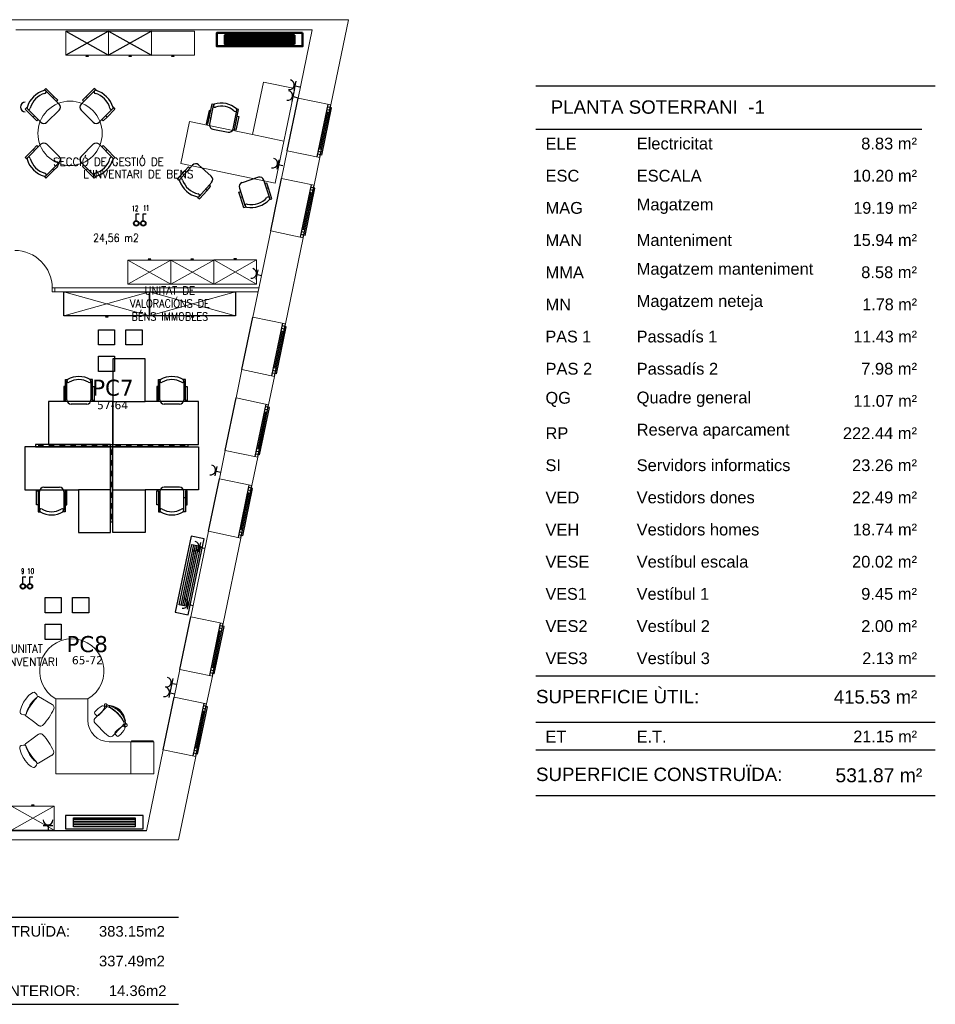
# Model space of a CAD drawing. Header units: metres. Extents: x -1 to 438, y -6 to 39.
# Tile 6 of 6: x 421 to 438, y 10 to 28. Entities that reach past the tile are written whole.
import ezdxf

# ---------------------------------------------------------------- set-up
doc = ezdxf.new("R2010")
doc.units = ezdxf.units.M
doc.linetypes.add('CONTINUA', pattern=[0])
for name, color, linetype, lineweight in [('INS P4  CLIMATITZACIÓ', 7, 'CONTINUA', 25), ('INS P4  ELECTRICITAT ACTUAL', 7, 'CONTINUA', 25), ('INS P4  TELECOMUNICACIONS ACTUAL', 7, 'CONTINUA', 25), ('P4 MOBLES ACTUAL', 7, 'CONTINUA', 25), ('P4 MURS ACTUAL', 7, 'CONTINUA', 25), ('P4TEXT ACTUAL', 7, 'CONTINUA', 25), ('PS-1 RESUM LOCALS', 7, 'CONTINUA', 25)]:
    doc.layers.add(name, color=color, linetype=linetype, lineweight=lineweight)
doc.styles.add('ARIAL', font='arial.ttf')
doc.styles.add('COMPLEX', font='complex_.ttf')
doc.styles.add('SIMPLEX', font='simplex_.ttf')
doc.styles.add('VERDANA', font='verdana.ttf')

# ---------------------------------------------------------------- blocks, each defined once
blk = doc.blocks.new('OBJETO_COMPLEJO_6')
at = {"layer": 'P4 MOBLES ACTUAL', "lineweight": 13, "transparency": 33554687}
for points in [[(421.452, 15.285), (421.426, 15.283), (421.383, 15.295), (421.368, 15.305), (421.359, 15.326), (421.357, 15.355), (421.383, 15.434), (421.422, 15.518), (421.438, 15.543), (421.457, 15.569), (421.524, 15.648), (421.569, 15.683), (421.594, 15.696), (421.621, 15.702), (421.644, 15.689), (421.668, 15.661), (421.68, 15.635), (421.682, 15.624), (421.679, 15.613), (421.656, 15.592)], [(421.471, 15.301), (421.467, 15.289), (421.463, 15.285), (421.452, 15.285)]]:
    blk.add_lwpolyline(points, dxfattribs=at)
blk.add_arc((422.029, 15.151), 0.578, 130.2893, 164.9549, dxfattribs=at)
blk = doc.blocks.new('OBJETO_COMPLEJO_7')
at = {"layer": 'P4 MOBLES ACTUAL', "lineweight": 13, "transparency": 33554687}
blk.add_line((421.959, 15.475), (421.705, 15.622), dxfattribs=at)
for points in [[(421.681, 15.629), (421.682, 15.624), (421.679, 15.613), (421.668, 15.603)], [(421.471, 15.301), (421.467, 15.289), (421.463, 15.285), (421.452, 15.285), (421.45, 15.285)], [(421.451, 15.282), (421.452, 15.282), (421.459, 15.271), (421.466, 15.262)], [(421.468, 15.261), (421.634, 15.137), (421.711, 15.08)], [(421.715, 15.078), (421.727, 15.075), (421.731, 15.073)]]:
    blk.add_lwpolyline(points, dxfattribs=at)
for centre, radius, start, end in [((421.682, 15.59), 0.0388, 54.1241, 91.9147), ((422.382, 14.918), 0.986, 146.6444, 156.4511), ((422.383, 14.919), 0.986, 136.9164, 146.7231), ((421.651, 15.605), 0.0172, 310.7719, 352.678), ((421.93, 15.419), 0.0631, 334.4308, 62.4904), ((421.488, 15.294), 0.0388, 193.4785, 198.2535), ((421.488, 15.294), 0.0388, 236.6814, 239.2434), ((422.029, 15.151), 0.578, 164.6989, 164.9549), ((421.461, 15.317), 0.0172, 307.5848, 342.5956), ((421.03, 15.82), 1.048, 326.0945, 335.91), ((421.743, 15.135), 0.0631, 240.0517, 243.9918), ((421.743, 15.135), 0.0631, 259.0293, 318.9367), ((421.018, 15.802), 1.048, 317.4575, 327.273)]:
    blk.add_arc(centre, radius, start, end, dxfattribs=at)
blk = doc.blocks.new('OBJETO_COMPLEJO_8')
at = {"layer": 'P4 MOBLES ACTUAL', "lineweight": 13, "transparency": 33554687}
blk.add_line((421.668, 15.603), (421.656, 15.592), dxfattribs=at)
for centre, radius, start, end in [((422.029, 15.151), 0.578, 130.2893, 164.6989), ((422.382, 14.918), 0.986, 146.6444, 156.4511), ((422.383, 14.919), 0.986, 136.9164, 146.7231), ((421.651, 15.605), 0.0172, 310.7719, 352.678), ((421.461, 15.317), 0.0172, 307.5848, 342.5956)]:
    blk.add_arc(centre, radius, start, end, dxfattribs=at)
blk = doc.blocks.new('OBJETO_COMPLEJO_9')
at = {"layer": 'P4 MOBLES ACTUAL', "lineweight": 13, "transparency": 33554687}
for points in [[(421.452, 15.285), (421.426, 15.283), (421.383, 15.295), (421.368, 15.305), (421.359, 15.326), (421.357, 15.355), (421.383, 15.434), (421.422, 15.518), (421.438, 15.543), (421.457, 15.569), (421.524, 15.648), (421.569, 15.683), (421.594, 15.696), (421.621, 15.702), (421.644, 15.689), (421.668, 15.661), (421.68, 15.635), (421.682, 15.624), (421.679, 15.613), (421.656, 15.592)], [(421.471, 15.301), (421.467, 15.289), (421.463, 15.285), (421.452, 15.285)]]:
    blk.add_lwpolyline(points, dxfattribs=at)
blk.add_arc((422.029, 15.151), 0.578, 130.2893, 164.9549, dxfattribs=at)
blk = doc.blocks.new('OBJETO_COMPLEJO_10')
at = {"layer": 'P4 MOBLES ACTUAL', "lineweight": 13, "transparency": 33554687}
blk.add_line((421.959, 15.475), (421.705, 15.622), dxfattribs=at)
for points in [[(421.681, 15.629), (421.682, 15.624), (421.679, 15.613), (421.668, 15.603)], [(421.471, 15.301), (421.467, 15.289), (421.463, 15.285), (421.452, 15.285), (421.45, 15.285)], [(421.451, 15.282), (421.452, 15.282), (421.459, 15.271), (421.466, 15.262)], [(421.468, 15.261), (421.634, 15.137), (421.711, 15.08)], [(421.715, 15.078), (421.727, 15.075), (421.731, 15.073)]]:
    blk.add_lwpolyline(points, dxfattribs=at)
for centre, radius, start, end in [((421.682, 15.59), 0.0388, 54.1241, 91.9147), ((422.382, 14.918), 0.986, 146.6444, 156.4511), ((422.383, 14.919), 0.986, 136.9164, 146.7231), ((421.651, 15.605), 0.0172, 310.7719, 352.678), ((421.93, 15.419), 0.0631, 334.4308, 62.4904), ((421.488, 15.294), 0.0388, 193.4785, 198.2535), ((421.488, 15.294), 0.0388, 236.6814, 239.2434), ((422.029, 15.151), 0.578, 164.6989, 164.9549), ((421.461, 15.317), 0.0172, 307.5848, 342.5956), ((421.03, 15.82), 1.048, 326.0945, 335.91), ((421.743, 15.135), 0.0631, 240.0517, 243.9918), ((421.743, 15.135), 0.0631, 259.0293, 318.9367), ((421.018, 15.802), 1.048, 317.4575, 327.273)]:
    blk.add_arc(centre, radius, start, end, dxfattribs=at)
blk = doc.blocks.new('OBJETO_COMPLEJO_11')
at = {"layer": 'P4 MOBLES ACTUAL', "lineweight": 13, "transparency": 33554687}
blk.add_line((421.668, 15.603), (421.656, 15.592), dxfattribs=at)
for centre, radius, start, end in [((422.029, 15.151), 0.578, 130.2893, 164.6989), ((422.382, 14.918), 0.986, 146.6444, 156.4511), ((422.383, 14.919), 0.986, 136.9164, 146.7231), ((421.651, 15.605), 0.0172, 310.7719, 352.678), ((421.461, 15.317), 0.0172, 307.5848, 342.5956)]:
    blk.add_arc(centre, radius, start, end, dxfattribs=at)

msp = doc.modelspace()

# ---------------------------------------------------------------- linework, layer by layer
at = {"layer": 'INS P4  CLIMATITZACIÓ', "color": 4, "linetype": 'CONTINUA', "lineweight": 50, "transparency": 33554687}
for p, q in [((426.478, 27.926), (425.178, 27.926)), ((426.478, 27.893), (425.178, 27.893)), ((426.478, 27.86), (425.178, 27.86)), ((426.478, 27.828), (425.178, 27.828))]:
    msp.add_line(p, q, dxfattribs=at)
at = {"layer": 'INS P4  CLIMATITZACIÓ', "color": 180, "transparency": 33554687}
for p, q in [((424.593, 18.453), (424.357, 17.328)), ((424.625, 18.447), (424.389, 17.321)), ((424.658, 18.44), (424.422, 17.314)), ((424.69, 18.433), (424.454, 17.308)), ((423.503, 13.327), (422.353, 13.327)), ((423.503, 13.294), (422.353, 13.294)), ((423.503, 13.261), (422.353, 13.261)), ((423.503, 13.229), (422.353, 13.229))]:
    msp.add_line(p, q, dxfattribs=at)
at = {"layer": 'INS P4  CLIMATITZACIÓ', "color": 4, "linetype": 'CONTINUA', "lineweight": 50, "transparency": 33554687}
for points in [[(426.628, 28.002), (425.028, 28.002), (425.028, 27.752), (426.628, 27.752), (426.628, 28.002)], [(426.478, 27.795), (425.178, 27.795), (425.178, 27.959), (426.478, 27.959), (426.478, 27.795)]]:
    msp.add_lwpolyline(points, close=True, dxfattribs=at)
at = {"layer": 'INS P4  CLIMATITZACIÓ', "color": 180, "transparency": 33554687}
for points in [[(424.55, 18.616), (424.252, 17.197), (424.497, 17.145), (424.795, 18.564), (424.55, 18.616)], [(424.722, 18.426), (424.486, 17.301), (424.325, 17.335), (424.561, 18.46), (424.722, 18.426)], [(423.653, 13.403), (422.203, 13.403), (422.203, 13.153), (423.653, 13.153), (423.653, 13.403)], [(423.503, 13.196), (422.353, 13.196), (422.353, 13.36), (423.503, 13.36), (423.503, 13.196)]]:
    msp.add_lwpolyline(points, close=True, dxfattribs=at)
at = {"layer": 'INS P4  ELECTRICITAT ACTUAL', "color": 180, "transparency": 33554687}
for p, q in [((426.47, 26.925), (426.508, 27.101)), ((426.489, 27.013), (426.577, 26.994)), ((426.437, 26.725), (426.475, 26.901)), ((426.456, 26.813), (426.544, 26.794)), ((426.155, 25.46), (426.193, 25.636)), ((426.174, 25.548), (426.262, 25.53)), ((425.764, 23.408), (425.802, 23.584)), ((425.783, 23.496), (425.871, 23.477)), ((425, 19.741), (425.037, 19.917)), ((425.018, 19.829), (425.106, 19.811)), ((424.692, 18.32), (424.728, 18.496)), ((424.71, 18.408), (424.798, 18.39)), ((424.484, 17.253), (424.521, 17.429)), ((424.502, 17.341), (424.591, 17.323)), ((424.176, 15.781), (424.213, 15.957)), ((424.195, 15.869), (424.283, 15.851)), ((424.14, 15.605), (424.176, 15.781)), ((424.158, 15.693), (424.246, 15.675)), ((421.791, 13.215), (421.971, 13.215)), ((421.881, 13.215), (421.881, 13.125))]:
    msp.add_line(p, q, dxfattribs=at)
for points in [[(423.526, 24.491), (423.526, 24.626), (423.58, 24.626)], [(423.657, 24.491), (423.657, 24.626), (423.711, 24.626)], [(421.411, 17.72), (421.411, 17.855), (421.465, 17.855)], [(421.542, 17.72), (421.542, 17.855), (421.596, 17.855)]]:
    msp.add_lwpolyline(points, dxfattribs=at)
for centre, radius in [((423.526, 24.451), 0.0501), ((423.526, 24.451), 0.0397), ((423.657, 24.451), 0.0501), ((423.657, 24.451), 0.0397), ((421.411, 17.679), 0.0501), ((421.411, 17.679), 0.0397), ((421.542, 17.679), 0.0501), ((421.542, 17.679), 0.0397)]:
    msp.add_circle(centre, radius, dxfattribs=at)
for centre, radius, start, end in [((426.386, 27.036), 0.09, 257.86, 77.86), ((426.353, 26.835), 0.09, 257.86, 77.86), ((421.456, 26.619), 0.09, 90, 270), ((426.071, 25.571), 0.09, 257.86, 77.86), ((423.526, 24.451), 0.045, 0, 180), ((423.526, 24.451), 0.045, 180, 0), ((423.657, 24.451), 0.045, 0, 180), ((423.657, 24.451), 0.045, 180, 0), ((425.68, 23.518), 0.09, 257.86, 77.86), ((424.915, 19.85), 0.09, 258.2918, 78.2918), ((424.607, 18.429), 0.09, 258.2918, 78.2918), ((421.411, 17.679), 0.045, 0, 180), ((421.411, 17.679), 0.045, 180, 0), ((421.542, 17.679), 0.045, 0, 180), ((421.542, 17.679), 0.045, 180, 0), ((424.399, 17.362), 0.09, 258.2918, 78.2918), ((424.091, 15.89), 0.09, 258.2918, 78.2918), ((424.055, 15.714), 0.09, 258.2918, 78.2918), ((421.881, 13.321), 0.09, 180, 0)]:
    msp.add_arc(centre, radius, start, end, dxfattribs=at)
at = {"layer": 'INS P4  TELECOMUNICACIONS ACTUAL', "color": 180, "transparency": 33554687}
for points in [[(422.823, 22.466), (423.123, 22.466), (423.123, 22.181), (422.823, 22.181), (422.823, 22.466)], [(423.334, 22.466), (423.634, 22.466), (423.634, 22.181), (423.334, 22.181), (423.334, 22.466)], [(422.823, 21.97), (423.123, 21.97), (423.123, 21.686), (422.823, 21.686), (422.823, 21.97)], [(421.828, 17.47), (422.128, 17.47), (422.128, 17.185), (421.828, 17.185), (421.828, 17.47)], [(422.339, 17.47), (422.639, 17.47), (422.639, 17.185), (422.339, 17.185), (422.339, 17.47)], [(421.828, 16.975), (422.128, 16.975), (422.128, 16.69), (421.828, 16.69), (421.828, 16.975)]]:
    msp.add_lwpolyline(points, close=True, dxfattribs=at)
at = {"layer": 'P4 MOBLES ACTUAL', "transparency": 33554687}
for p, q in [((422.21, 28.036), (423.01, 27.586)), ((423.01, 28.036), (422.21, 27.586)), ((423.01, 28.036), (423.81, 27.586)), ((423.81, 28.036), (423.01, 27.586))]:
    msp.add_line(p, q, dxfattribs=at)
at = {"layer": 'P4 MOBLES ACTUAL', "color": 180, "transparency": 33554687}
for p, q in [((422.086, 26.673), (421.836, 26.923)), ((421.991, 26.818), (421.966, 26.794)), ((422.746, 26.923), (422.496, 26.673)), ((422.592, 26.818), (422.616, 26.794)), ((422.058, 26.744), (422.04, 26.727)), ((424.964, 26.648), (424.892, 26.302)), ((421.497, 26.584), (421.747, 26.334)), ((421.602, 26.43), (421.626, 26.454)), ((421.86, 26.334), (422.086, 26.56)), ((422.496, 26.56), (422.722, 26.334)), ((422.836, 26.334), (423.085, 26.584)), ((422.981, 26.43), (422.956, 26.454)), ((425.332, 26.211), (425.404, 26.557)), ((422.906, 26.362), (422.889, 26.38)), ((424.89, 26.425), (424.916, 26.42)), ((425.383, 26.323), (425.357, 26.328)), ((424.954, 26.208), (425.238, 26.149)), ((421.747, 25.924), (421.497, 25.674)), ((422.086, 25.698), (421.86, 25.924)), ((422.722, 25.924), (422.496, 25.698)), ((423.085, 25.674), (422.836, 25.924)), ((421.602, 25.829), (421.626, 25.804)), ((421.676, 25.896), (421.694, 25.878)), ((422.981, 25.829), (422.956, 25.804)), ((421.836, 25.335), (422.086, 25.585)), ((422.496, 25.585), (422.746, 25.335)), ((422.524, 25.514), (422.542, 25.532)), ((424.339, 25.27), (424.574, 25.534)), ((424.687, 25.541), (424.926, 25.328)), ((421.991, 25.44), (421.966, 25.464)), ((422.592, 25.44), (422.616, 25.464)), ((424.435, 25.431), (424.461, 25.407)), ((424.933, 25.215), (424.698, 24.951)), ((425.804, 25.309), (425.501, 25.208)), ((426.016, 24.922), (425.906, 25.258)), ((424.846, 25.065), (424.82, 25.088)), ((424.909, 25.142), (424.89, 25.159)), ((425.443, 25.032), (425.467, 25.039)), ((425.45, 25.107), (425.561, 24.772)), ((425.992, 25.108), (425.959, 25.097)), ((425.47, 24.935), (425.503, 24.946)), ((422.231, 21.157), (422.231, 21.51)), ((422.681, 21.51), (422.681, 21.157)), ((423.965, 21.157), (423.965, 21.51)), ((424.415, 21.51), (424.415, 21.157)), ((422.204, 21.277), (422.231, 21.277)), ((422.708, 21.277), (422.681, 21.277)), ((423.09, 21.124), (423.69, 21.124)), ((423.938, 21.277), (423.965, 21.277)), ((424.442, 21.277), (424.415, 21.277)), ((422.601, 21.077), (422.311, 21.077)), ((424.335, 21.077), (424.045, 21.077)), ((421.797, 20.303), (421.697, 20.303)), ((421.997, 20.303), (421.897, 20.303)), ((422.197, 20.303), (422.097, 20.303)), ((422.397, 20.303), (422.297, 20.303)), ((422.597, 20.303), (422.497, 20.303)), ((422.797, 20.303), (422.697, 20.303)), ((422.997, 20.303), (422.897, 20.303)), ((423.069, 20.231), (423.069, 20.131)), ((423.14, 20.303), (423.24, 20.303)), ((423.34, 20.303), (423.44, 20.303)), ((423.54, 20.303), (423.64, 20.303)), ((423.74, 20.303), (423.84, 20.303)), ((423.94, 20.303), (424.04, 20.303)), ((424.14, 20.303), (424.24, 20.303)), ((424.34, 20.303), (424.44, 20.303)), ((423.069, 20.031), (423.069, 19.931)), ((423.069, 19.831), (423.069, 19.731)), ((421.802, 19.528), (422.092, 19.528)), ((423.047, 19.481), (422.447, 19.481)), ((423.069, 19.631), (423.069, 19.531)), ((423.09, 19.481), (423.69, 19.481)), ((424.335, 19.528), (424.045, 19.528)), ((421.695, 19.328), (421.722, 19.328)), ((421.722, 19.095), (421.722, 19.448)), ((422.172, 19.448), (422.172, 19.095)), ((422.199, 19.328), (422.172, 19.328)), ((423.069, 19.431), (423.069, 19.331)), ((423.938, 19.328), (423.965, 19.328)), ((423.965, 19.448), (423.965, 19.095)), ((424.415, 19.095), (424.415, 19.448)), ((424.442, 19.328), (424.415, 19.328)), ((423.069, 19.231), (423.069, 19.131)), ((423.069, 19.031), (423.069, 18.931))]:
    msp.add_line(p, q, dxfattribs=at)
at = {"layer": 'P4 MOBLES ACTUAL', "color": 180, "lineweight": 13, "transparency": 33554687}
msp.add_line((426.281, 25.983), (425.694, 26.105), dxfattribs=at)
at = {"layer": 'P4 MOBLES ACTUAL', "lineweight": 13, "transparency": 33554687}
for p, q in [((423.371, 23.313), (424.171, 23.763)), ((424.171, 23.313), (423.371, 23.763)), ((424.171, 23.313), (424.971, 23.763)), ((424.971, 23.313), (424.171, 23.763)), ((424.971, 23.768), (425.771, 23.318)), ((425.771, 23.768), (424.971, 23.318)), ((423.775, 22.724), (422.175, 23.174)), ((422.175, 22.724), (423.775, 23.174)), ((425.375, 22.724), (423.775, 23.174)), ((423.775, 22.724), (425.375, 23.174)), ((422.023, 14.18), (422.023, 15.58)), ((422.023, 15.58), (422.623, 15.58)), ((422.623, 15.58), (422.623, 15.18)), ((422.984, 15.436), (422.927, 15.383)), ((422.927, 15.383), (422.984, 15.436)), ((422.97, 15.423), (422.94, 15.45)), ((422.962, 15.444), (422.979, 15.46)), ((422.979, 15.46), (422.962, 15.444)), ((422.996, 15.46), (422.979, 15.476)), ((423.033, 15.456), (423.051, 15.453)), ((423.033, 15.456), (423.051, 15.453)), ((422.752, 15.216), (422.927, 15.383)), ((422.784, 15.269), (422.752, 15.301)), ((423.214, 15.381), (423.247, 15.347)), ((423.249, 15.061), (423.083, 14.886)), ((423.303, 15.117), (423.249, 15.061)), ((423.303, 15.117), (423.249, 15.061)), ((423.29, 15.103), (423.317, 15.073)), ((423.327, 15.112), (423.31, 15.096)), ((423.327, 15.112), (423.31, 15.096)), ((423.32, 15.184), (423.323, 15.166)), ((423.32, 15.184), (423.323, 15.166)), ((423.326, 15.129), (423.343, 15.112)), ((421.628, 14.865), (421.705, 14.922)), ((421.709, 14.924), (421.721, 14.926)), ((421.721, 14.926), (421.725, 14.929)), ((421.736, 14.93), (421.73, 14.93)), ((421.743, 14.93), (421.736, 14.93)), ((421.757, 14.927), (421.743, 14.93)), ((423.167, 14.887), (423.134, 14.919)), ((421.363, 14.697), (421.353, 14.676)), ((421.362, 14.696), (421.357, 14.686)), ((421.369, 14.702), (421.362, 14.696)), ((421.377, 14.707), (421.363, 14.697)), ((421.378, 14.708), (421.369, 14.702)), ((421.42, 14.719), (421.377, 14.707)), ((421.42, 14.719), (421.378, 14.708)), ((421.446, 14.717), (421.42, 14.719)), ((421.446, 14.717), (421.444, 14.717)), ((421.445, 14.72), (421.447, 14.72)), ((421.457, 14.717), (421.446, 14.717)), ((421.457, 14.717), (421.446, 14.717)), ((421.447, 14.72), (421.453, 14.731)), ((421.453, 14.731), (421.46, 14.74)), ((421.461, 14.713), (421.457, 14.717)), ((421.461, 14.713), (421.457, 14.717)), ((421.465, 14.701), (421.461, 14.713)), ((421.465, 14.701), (421.461, 14.713)), ((421.462, 14.741), (421.628, 14.865)), ((423.023, 14.78), (423.023, 14.78)), ((423.023, 14.78), (423.423, 14.78)), ((423.423, 14.78), (423.423, 14.18)), ((421.353, 14.676), (421.352, 14.647)), ((421.352, 14.647), (421.377, 14.567)), ((421.377, 14.567), (421.416, 14.484)), ((421.953, 14.527), (421.699, 14.38)), ((421.416, 14.484), (421.432, 14.459)), ((421.432, 14.459), (421.451, 14.433)), ((421.451, 14.433), (421.518, 14.354)), ((421.518, 14.354), (421.563, 14.318)), ((421.663, 14.341), (421.638, 14.312)), ((421.638, 14.312), (421.663, 14.341)), ((421.673, 14.389), (421.65, 14.41)), ((421.662, 14.399), (421.65, 14.41)), ((421.673, 14.389), (421.662, 14.399)), ((421.663, 14.341), (421.674, 14.367)), ((421.676, 14.378), (421.673, 14.389)), ((421.676, 14.378), (421.673, 14.389)), ((421.674, 14.367), (421.676, 14.378)), ((421.675, 14.373), (421.676, 14.378)), ((421.563, 14.318), (421.588, 14.306)), ((421.588, 14.306), (421.615, 14.299)), ((421.62, 14.302), (421.609, 14.301)), ((421.615, 14.299), (421.638, 14.312)), ((421.629, 14.306), (421.62, 14.302)), ((421.638, 14.312), (421.629, 14.306)), ((423.423, 14.18), (422.023, 14.18)), ((423.423, 14.18), (423.283, 14.18)), ((421.196, 13.13), (421.996, 13.58)), ((421.996, 13.13), (421.196, 13.58))]:
    msp.add_line(p, q, dxfattribs=at)
at = {"layer": 'P4 MOBLES ACTUAL', "color": 180, "lineweight": 13, "transparency": 33554687}
for points in [[(422.21, 27.586), (423.01, 27.586), (423.01, 28.036), (422.21, 28.036), (422.21, 27.586)], [(423.01, 27.586), (423.81, 27.586), (423.81, 28.036), (423.01, 28.036), (423.01, 27.586)], [(423.81, 27.586), (424.61, 27.586), (424.61, 28.036), (423.81, 28.036), (423.81, 27.586)], [(422.61, 27.586), (422.585, 27.561), (422.635, 27.561), (422.61, 27.586)], [(423.41, 27.586), (423.385, 27.561), (423.435, 27.561), (423.41, 27.586)], [(424.21, 27.586), (424.185, 27.561), (424.235, 27.561), (424.21, 27.586)], [(426.119, 25.2), (424.356, 25.566), (424.519, 26.349), (425.694, 26.105), (425.897, 27.084), (426.484, 26.963), (426.119, 25.2)], [(424.171, 23.763), (423.371, 23.763), (423.371, 23.313), (424.171, 23.313), (424.171, 23.763)], [(423.771, 23.763), (423.796, 23.788), (423.746, 23.788), (423.771, 23.763)], [(424.971, 23.763), (424.171, 23.763), (424.171, 23.313), (424.971, 23.313), (424.971, 23.763)], [(424.571, 23.763), (424.596, 23.788), (424.546, 23.788), (424.571, 23.763)], [(425.771, 23.768), (424.971, 23.768), (424.971, 23.318), (425.771, 23.318), (425.771, 23.768)], [(425.371, 23.768), (425.396, 23.793), (425.346, 23.793), (425.371, 23.768)], [(421.596, 13.58), (421.621, 13.605), (421.571, 13.605), (421.596, 13.58)], [(421.996, 13.58), (421.196, 13.58), (421.196, 13.13), (421.996, 13.13), (421.996, 13.58)]]:
    msp.add_lwpolyline(points, close=True, dxfattribs=at)
at = {"layer": 'P4 MOBLES ACTUAL', "color": 180, "transparency": 33554687}
for points in [[(421.806, 26.931), (421.842, 26.967), (421.991, 26.818), (422.061, 26.748), (422.037, 26.723)], [(422.776, 26.931), (422.74, 26.967), (422.592, 26.818), (422.521, 26.748), (422.546, 26.723)], [(424.916, 26.551), (424.886, 26.557), (424.833, 26.303), (424.863, 26.297), (424.943, 26.678), (424.982, 26.67)], [(421.489, 26.614), (421.453, 26.578), (421.602, 26.43), (421.672, 26.359), (421.697, 26.384)], [(423.093, 26.614), (423.129, 26.578), (422.981, 26.43), (422.91, 26.359), (422.885, 26.384)], [(425.409, 26.449), (425.439, 26.443), (425.386, 26.188), (425.356, 26.194), (425.436, 26.576), (425.396, 26.584)], [(421.489, 25.644), (421.453, 25.68), (421.602, 25.829), (421.672, 25.899), (421.697, 25.875)], [(423.093, 25.644), (423.129, 25.68), (422.981, 25.829), (422.91, 25.899), (422.885, 25.875)], [(421.806, 25.327), (421.842, 25.291), (421.991, 25.44), (422.061, 25.51), (422.037, 25.535)], [(422.776, 25.327), (422.74, 25.291), (422.592, 25.44), (422.521, 25.51), (422.546, 25.535)], [(424.333, 25.24), (424.295, 25.274), (424.435, 25.431), (424.502, 25.505), (424.528, 25.482)], [(424.668, 24.941), (424.706, 24.908), (424.846, 25.065), (424.912, 25.139), (424.886, 25.162)], [(426.01, 24.892), (426.058, 24.908), (425.992, 25.108), (425.961, 25.202), (425.927, 25.192)], [(425.584, 24.751), (425.536, 24.736), (425.47, 24.935), (425.438, 25.03), (425.472, 25.041)], [(422.204, 21.406), (422.174, 21.406), (422.174, 21.146), (422.204, 21.146), (422.204, 21.536), (422.244, 21.536)], [(422.708, 21.406), (422.739, 21.406), (422.739, 21.146), (422.708, 21.146), (422.708, 21.536), (422.668, 21.536)], [(423.938, 21.406), (423.908, 21.406), (423.908, 21.146), (423.938, 21.146), (423.938, 21.536), (423.978, 21.536)], [(424.442, 21.406), (424.473, 21.406), (424.473, 21.146), (424.442, 21.146), (424.442, 21.536), (424.402, 21.536)], [(421.695, 19.2), (421.665, 19.2), (421.665, 19.46), (421.695, 19.46), (421.695, 19.07), (421.735, 19.07)], [(422.199, 19.2), (422.23, 19.2), (422.23, 19.46), (422.199, 19.46), (422.199, 19.07), (422.159, 19.07)], [(423.938, 19.2), (423.908, 19.2), (423.908, 19.46), (423.938, 19.46), (423.938, 19.07), (423.978, 19.07)], [(424.442, 19.2), (424.473, 19.2), (424.473, 19.46), (424.442, 19.46), (424.442, 19.07), (424.402, 19.07)]]:
    msp.add_lwpolyline(points, dxfattribs=at)
for points in [[(423.775, 22.724), (422.175, 22.724), (422.175, 23.174), (423.775, 23.174), (423.775, 22.724)], [(425.375, 22.724), (423.775, 22.724), (423.775, 23.174), (425.375, 23.174), (425.375, 22.724)], [(422.975, 22.724), (423, 22.699), (422.95, 22.699), (422.975, 22.724)], [(424.575, 22.724), (424.6, 22.699), (424.55, 22.699), (424.575, 22.724)], [(423.09, 20.324), (424.69, 20.324), (424.69, 21.124), (423.69, 21.124), (423.69, 21.924), (423.09, 21.924), (423.09, 20.324)], [(423.047, 20.281), (421.447, 20.281), (421.447, 19.481), (422.447, 19.481), (422.447, 18.681), (423.047, 18.681), (423.047, 20.281)], [(423.047, 20.324), (421.647, 20.324), (421.647, 20.281), (423.047, 20.281), (423.047, 20.324)], [(423.047, 20.281), (423.047, 18.881), (423.09, 18.881), (423.09, 20.281), (423.047, 20.281)], [(423.09, 20.324), (424.49, 20.324), (424.49, 20.281), (423.09, 20.281), (423.09, 20.324)], [(423.09, 20.281), (424.69, 20.281), (424.69, 19.481), (423.69, 19.481), (423.69, 18.681), (423.09, 18.681), (423.09, 20.281)]]:
    msp.add_lwpolyline(points, close=True, dxfattribs=at)
at = {"layer": 'P4 MOBLES ACTUAL', "transparency": 33554687}
msp.add_lwpolyline([(421.89, 20.324), (423.09, 20.324), (423.09, 21.124), (421.89, 21.124), (421.89, 20.324)], close=True, dxfattribs=at)
at = {"layer": 'P4 MOBLES ACTUAL', "lineweight": 13, "transparency": 33554687}
for points in [[(423.851, 14.78), (423.423, 14.78), (423.423, 14.18), (423.851, 14.18), (423.851, 14.78)], [(423.839, 14.787), (423.439, 14.787), (423.439, 14.796), (423.839, 14.796), (423.839, 14.787)]]:
    msp.add_lwpolyline(points, close=True, dxfattribs=at)
at = {"layer": 'P4 MOBLES ACTUAL', "color": 180, "transparency": 33554687}
for centre, radius, start, end in [((421.945, 26.475), 0.476, 106.8933, 163.1067), ((421.928, 26.493), 0.395, 105.6158, 164.3842), ((421.815, 26.902), 0.03, 282.334, 106.1475), ((422.767, 26.902), 0.03, 73.8525, 257.666), ((422.655, 26.493), 0.395, 15.6158, 74.3842), ((422.637, 26.475), 0.476, 16.8933, 73.1067), ((422.03, 26.617), 0.08, 315, 45), ((422.553, 26.617), 0.08, 135, 225), ((424.993, 26.643), 0.03, 112.1068, 290.9439), ((425.116, 26.274), 0.418, 47.8646, 108.6912), ((425.12, 26.295), 0.34, 46.5483, 110.0075), ((421.518, 26.605), 0.03, 163.8525, 347.666), ((423.064, 26.605), 0.03, 192.334, 16.1475), ((425.375, 26.563), 0.03, 225.6119, 44.4491), ((421.803, 26.391), 0.08, 225, 315), ((422.779, 26.391), 0.08, 225, 315), ((424.97, 26.286), 0.08, 168.2779, 258.2779), ((425.254, 26.227), 0.08, 258.2779, 348.2779), ((421.803, 25.867), 0.08, 45, 135), ((422.779, 25.867), 0.08, 45, 135), ((421.518, 25.653), 0.03, 12.334, 196.1475), ((421.945, 25.783), 0.476, 196.8933, 253.1067), ((421.928, 25.765), 0.395, 195.6158, 254.3842), ((422.03, 25.641), 0.08, 315, 45), ((422.553, 25.641), 0.08, 135, 225), ((422.655, 25.765), 0.395, 285.6158, 344.3842), ((422.637, 25.783), 0.476, 286.8933, 343.1067), ((423.064, 25.653), 0.03, 343.8525, 167.666), ((424.634, 25.481), 0.08, 48.2779, 138.2779), ((421.815, 25.356), 0.03, 253.8525, 77.666), ((422.767, 25.356), 0.03, 102.334, 286.1475), ((424.361, 25.25), 0.03, 15.6119, 199.4255), ((424.78, 25.405), 0.476, 200.1712, 256.3846), ((424.764, 25.386), 0.395, 198.8937, 257.6622), ((424.873, 25.268), 0.08, 318.2779, 48.2779), ((425.526, 25.133), 0.08, 108.2779, 198.2779), ((425.83, 25.233), 0.08, 18.2779, 108.2779), ((424.675, 24.971), 0.03, 257.1304, 80.9439), ((425.589, 24.781), 0.03, 75.6119, 259.4255), ((425.665, 25.221), 0.476, 260.1712, 316.3846), ((425.673, 25.198), 0.395, 258.8937, 317.6622), ((425.988, 24.913), 0.03, 317.1304, 140.9439), ((422.261, 21.511), 0.03, 123.8288, 302.666), ((422.456, 21.175), 0.418, 59.5867, 120.4133), ((422.456, 21.196), 0.34, 58.2704, 121.7296), ((422.651, 21.511), 0.03, 237.334, 56.1712), ((423.995, 21.511), 0.03, 123.8288, 302.666), ((424.19, 21.175), 0.418, 59.5867, 120.4133), ((424.19, 21.196), 0.34, 58.2704, 121.7296), ((424.385, 21.511), 0.03, 237.334, 56.1712), ((422.311, 21.157), 0.08, 180, 270), ((422.601, 21.157), 0.08, 270, 0), ((424.045, 21.157), 0.08, 180, 270), ((424.335, 21.157), 0.08, 270, 0), ((421.802, 19.448), 0.08, 90, 180), ((422.092, 19.448), 0.08, 0, 90), ((424.045, 19.448), 0.08, 90, 180), ((424.335, 19.448), 0.08, 0, 90), ((421.752, 19.094), 0.03, 57.334, 236.1712), ((421.947, 19.409), 0.34, 238.2704, 301.7296), ((422.142, 19.094), 0.03, 303.8288, 122.666), ((423.995, 19.094), 0.03, 57.334, 236.1712), ((424.19, 19.409), 0.34, 238.2704, 301.7296), ((424.385, 19.094), 0.03, 303.8288, 122.666), ((421.947, 19.43), 0.418, 239.5867, 300.4133), ((424.19, 19.43), 0.418, 239.5867, 300.4133)]:
    msp.add_arc(centre, radius, start, end, dxfattribs=at)
at = {"layer": 'P4 MOBLES ACTUAL', "color": 180, "lineweight": 13, "transparency": 33554687}
for start, end in [(45, 225), (225, 45)]:
    msp.add_arc((422.291, 26.129), 0.6, start, end, dxfattribs=at)
at = {"layer": 'P4 MOBLES ACTUAL', "lineweight": 13, "transparency": 33554687}
for centre, radius, start, end in [((422.323, 16.099), 0.6, 300, 240), ((423.136, 15.006), 0.507, 118.9923, 139.0241), ((422.903, 15.42), 0.0323, 336.5875, 113.4125), ((422.957, 15.464), 0.0256, 29.2613, 197.1658), ((422.942, 15.461), 0.0109, 207.7874, 259.8635), ((422.814, 14.977), 0.49, 69.64, 72.3148), ((422.814, 14.977), 0.49, 42.5233, 72.3148), ((422.977, 15.067), 0.393, 87.1772, 89.6569), ((422.977, 15.067), 0.393, 81.7817, 89.6569), ((422.814, 14.977), 0.49, 42.5233, 69.64), ((422.814, 14.977), 0.49, 42.5233, 69.64), ((422.977, 15.067), 0.393, 81.7817, 87.1772), ((423.038, 15.44), 0.0169, 87.8315, 216.7001), ((423.038, 15.44), 0.0169, 139.3236, 216.7001), ((422.592, 14.683), 0.863, 47.0062, 59.9639), ((422.592, 14.683), 0.863, 47.0062, 59.9639), ((422.884, 14.989), 0.483, 47.3903, 73.0842), ((422.884, 14.989), 0.483, 47.3903, 73.0842), ((422.949, 15.089), 0.378, 44.2309, 76.3081), ((422.977, 15.067), 0.393, 52.9073, 79.1063), ((422.977, 15.067), 0.393, 52.9073, 79.1063), ((422.776, 15.319), 0.0301, 139.4027, 216.3501), ((422.802, 15.293), 0.0301, 233.6499, 310.5973), ((422.489, 15.653), 0.507, 310.9759, 331.0077), ((422.844, 14.947), 0.49, 20.36, 47.4767), ((422.844, 14.947), 0.49, 17.6852, 47.4767), ((422.844, 14.947), 0.49, 20.36, 47.4767), ((422.549, 14.725), 0.863, 30.0361, 42.9938), ((422.549, 14.725), 0.863, 30.0361, 42.9938), ((422.856, 15.018), 0.483, 16.9158, 42.6097), ((422.856, 15.018), 0.483, 16.9158, 42.6097), ((422.956, 15.082), 0.378, 13.6919, 45.7691), ((422.933, 15.11), 0.393, 10.8937, 37.0927), ((422.933, 15.11), 0.393, 10.8937, 37.0927), ((423.023, 15.18), 0.4, 180, 270), ((422.8, 15.176), 0.0623, 140.3168, 222.7795), ((403.461, -2.852), 26.377, 42.6134, 42.9913), ((403.461, -2.852), 26.377, 42.6134, 42.9913), ((423.518, 14.624), 0.507, 118.9923, 139.0241), ((423.285, 15.038), 0.0323, 336.5875, 113.4125), ((423.307, 15.171), 0.0169, 233.2999, 2.1685), ((423.307, 15.171), 0.0169, 233.2999, 310.6764), ((422.844, 14.947), 0.49, 17.6852, 20.36), ((423.328, 15.075), 0.0109, 190.1365, 242.2126), ((422.933, 15.11), 0.393, 0.3431, 8.2183), ((422.933, 15.11), 0.393, 0.3431, 8.2183), ((423.33, 15.09), 0.0256, 252.8342, 60.7387), ((421.737, 14.867), 0.0631, 116.0082, 119.9483), ((421.737, 14.867), 0.0631, 41.0633, 100.9707), ((421.013, 14.2), 1.048, 32.727, 42.5425), ((405.014, -4.406), 26.377, 47.0087, 47.3866), ((405.014, -4.406), 26.377, 47.0087, 47.3866), ((423.043, 14.934), 0.0623, 227.2205, 309.6832), ((423.158, 14.937), 0.0301, 139.4027, 216.3501), ((423.184, 14.911), 0.0301, 233.6499, 310.5973), ((422.871, 15.271), 0.507, 310.9759, 331.0077), ((421.482, 14.708), 0.0388, 161.7465, 166.5215), ((421.482, 14.708), 0.0388, 120.7566, 123.3186), ((422.023, 14.851), 0.578, 195.0451, 229.7107), ((422.023, 14.851), 0.578, 195.0451, 195.3011), ((421.456, 14.685), 0.0172, 17.4044, 52.4152), ((421.456, 14.685), 0.0172, 17.4044, 52.4152), ((422.023, 14.851), 0.578, 195.3011, 229.7107), ((421.024, 14.182), 1.048, 24.09, 33.9055), ((422.376, 15.084), 0.986, 203.5489, 213.3556), ((422.376, 15.084), 0.986, 203.5489, 213.3556), ((422.377, 15.083), 0.986, 213.2769, 223.0836), ((422.377, 15.083), 0.986, 213.2769, 223.0836), ((421.924, 14.582), 0.0631, 297.5096, 25.5692), ((421.645, 14.396), 0.0172, 7.322, 49.2281), ((421.645, 14.396), 0.0172, 7.322, 49.2281), ((421.677, 14.411), 0.0388, 268.0853, 305.8759)]:
    msp.add_arc(centre, radius, start, end, dxfattribs=at)
at = {"layer": 'P4 MURS ACTUAL', "lineweight": 13, "transparency": 33554687}
for p, q in [((400.734, 28.248), (427.484, 28.248)), ((427.154, 26.658), (427.484, 28.248)), ((426.811, 28.059), (421.277, 28.059)), ((426.547, 26.784), (426.811, 28.059)), ((427.154, 26.658), (426.547, 26.784)), ((426.237, 25.286), (426.344, 25.805)), ((426.951, 25.679), (426.344, 25.805)), ((426.844, 25.16), (426.951, 25.679)), ((426.844, 25.16), (426.237, 25.286)), ((425.701, 22.701), (426.034, 24.307)), ((426.641, 24.181), (426.034, 24.307)), ((426.308, 22.575), (426.641, 24.181)), ((426.308, 22.575), (425.701, 22.701)), ((425.388, 21.193), (425.498, 21.722)), ((426.105, 21.596), (425.498, 21.722)), ((425.995, 21.067), (426.105, 21.596)), ((425.995, 21.067), (425.388, 21.193)), ((425.076, 19.685), (425.185, 20.214)), ((425.793, 20.088), (425.185, 20.214)), ((425.683, 19.559), (425.793, 20.088)), ((425.683, 19.559), (425.076, 19.685)), ((424.542, 17.11), (424.873, 18.706)), ((425.48, 18.58), (424.873, 18.706)), ((425.149, 16.984), (425.48, 18.58)), ((425.149, 16.984), (424.542, 17.11)), ((424.232, 15.611), (424.339, 16.13)), ((424.946, 16.005), (424.339, 16.13)), ((424.839, 15.486), (424.946, 16.005)), ((424.839, 15.486), (424.232, 15.611)), ((423.715, 13.119), (424.029, 14.632)), ((424.636, 14.506), (424.029, 14.632)), ((424.313, 12.949), (424.636, 14.506)), ((397.703, 12.949), (424.313, 12.949))]:
    msp.add_line(p, q, dxfattribs=at)
at = {"layer": 'P4 MURS ACTUAL', "transparency": 33554687}
for p, q in [((426.344, 25.805), (426.547, 26.784)), ((426.902, 25.689), (427.105, 26.668)), ((426.951, 25.679), (427.154, 26.658)), ((426.957, 25.831), (427.099, 26.516)), ((426.986, 25.723), (427.169, 26.604)), ((427.124, 26.511), (427.075, 26.521)), ((427.134, 26.56), (427.085, 26.57)), ((427.169, 26.604), (427.095, 26.619)), ((426.986, 25.723), (426.912, 25.738)), ((426.972, 25.777), (426.923, 25.787)), ((426.982, 25.826), (426.933, 25.836)), ((426.034, 24.307), (426.237, 25.286)), ((426.592, 24.191), (426.795, 25.17)), ((426.641, 24.181), (426.844, 25.16)), ((426.647, 24.333), (426.789, 25.018)), ((426.675, 24.225), (426.858, 25.106)), ((426.813, 25.013), (426.764, 25.023)), ((426.823, 25.062), (426.774, 25.072)), ((426.858, 25.106), (426.785, 25.121)), ((426.661, 24.279), (426.612, 24.289)), ((426.671, 24.328), (426.622, 24.338)), ((426.675, 24.225), (426.602, 24.24)), ((425.498, 21.722), (425.701, 22.701)), ((426.056, 21.606), (426.259, 22.585)), ((426.105, 21.596), (426.308, 22.575)), ((426.111, 21.748), (426.253, 22.433)), ((426.14, 21.64), (426.322, 22.521)), ((426.278, 22.428), (426.229, 22.438)), ((426.288, 22.477), (426.239, 22.487)), ((426.322, 22.521), (426.249, 22.536)), ((426.125, 21.694), (426.076, 21.704)), ((426.136, 21.743), (426.087, 21.753)), ((426.14, 21.64), (426.066, 21.655)), ((425.185, 20.214), (425.388, 21.193)), ((425.744, 20.098), (425.947, 21.077)), ((425.793, 20.088), (425.995, 21.067)), ((425.827, 20.132), (426.01, 21.013)), ((425.975, 20.969), (425.926, 20.979)), ((426.01, 21.013), (425.936, 21.028)), ((425.799, 20.24), (425.941, 20.925)), ((425.965, 20.92), (425.916, 20.93)), ((425.823, 20.235), (425.774, 20.245)), ((425.827, 20.132), (425.754, 20.147)), ((425.813, 20.186), (425.764, 20.196)), ((424.873, 18.706), (425.076, 19.685)), ((425.431, 18.59), (425.634, 19.569)), ((425.48, 18.58), (425.683, 19.559)), ((425.515, 18.624), (425.697, 19.505)), ((425.663, 19.461), (425.614, 19.471)), ((425.697, 19.505), (425.624, 19.52)), ((425.486, 18.732), (425.628, 19.417)), ((425.653, 19.412), (425.604, 19.422)), ((425.51, 18.727), (425.462, 18.737)), ((425.515, 18.624), (425.441, 18.639)), ((425.5, 18.678), (425.451, 18.688)), ((424.339, 16.13), (424.542, 17.11)), ((424.897, 16.015), (425.1, 16.994)), ((424.946, 16.005), (425.149, 16.984)), ((424.981, 16.048), (425.164, 16.93)), ((425.164, 16.93), (425.09, 16.945)), ((424.952, 16.156), (425.094, 16.842)), ((425.119, 16.837), (425.07, 16.847)), ((425.129, 16.886), (425.08, 16.896)), ((424.981, 16.048), (424.908, 16.064)), ((424.967, 16.102), (424.918, 16.113)), ((424.977, 16.151), (424.928, 16.162)), ((424.029, 14.632), (424.232, 15.611)), ((424.587, 14.517), (424.79, 15.496)), ((424.636, 14.506), (424.839, 15.486)), ((424.67, 14.55), (424.853, 15.432)), ((424.853, 15.432), (424.78, 15.447)), ((424.642, 14.658), (424.784, 15.344)), ((424.808, 15.339), (424.759, 15.349)), ((424.819, 15.388), (424.77, 15.398)), ((424.67, 14.55), (424.597, 14.565)), ((424.656, 14.604), (424.607, 14.614)), ((424.666, 14.653), (424.617, 14.663)), ((423.715, 13.119), (398.297, 13.119))]:
    msp.add_line(p, q, dxfattribs=at)
at = {"layer": 'P4 MURS ACTUAL', "linetype": 'CONTINUA', "lineweight": 13, "transparency": 33554687}
for p, q in [((421.958, 23.244), (421.958, 23.174)), ((421.958, 23.244), (422.008, 23.244)), ((422.008, 23.174), (421.958, 23.174)), ((422.008, 23.244), (425.813, 23.244)), ((422.008, 23.174), (422.008, 23.244)), ((422.008, 23.174), (425.799, 23.174))]:
    msp.add_line(p, q, dxfattribs=at)
at = {"layer": 'P4 MURS ACTUAL', "color": 180, "transparency": 33554687}
for p, q in [((412.447, 11.511), (424.317, 11.511)), ((412.447, 9.883), (424.317, 9.883))]:
    msp.add_line(p, q, dxfattribs=at)
at = {"layer": 'P4 MURS ACTUAL', "linetype": 'CONTINUA', "lineweight": 13, "transparency": 33554687}
msp.add_arc((421.258, 23.244), 0.7, 0, 90, dxfattribs=at)
at = {"layer": 'PS-1 RESUM LOCALS', "color": 7, "linetype": 'CONTINUA', "lineweight": 25, "transparency": 33554687}
for p, q in [((438.434, 27.009), (430.984, 27.009)), ((430.984, 26.209), (438.184, 26.209)), ((430.984, 16.009), (438.434, 16.009)), ((430.984, 15.148), (438.434, 15.148)), ((430.984, 14.629), (438.434, 14.629)), ((430.984, 13.779), (438.434, 13.779))]:
    msp.add_line(p, q, dxfattribs=at)

# ---------------------------------------------------------------- block references
at = {"layer": 'P4 MOBLES ACTUAL', "lineweight": 13, "transparency": 33554687}
for name in ['OBJETO_COMPLEJO_6', 'OBJETO_COMPLEJO_9', 'OBJETO_COMPLEJO_7', 'OBJETO_COMPLEJO_10', 'OBJETO_COMPLEJO_8', 'OBJETO_COMPLEJO_11']:
    msp.add_blockref(name, (0, 0), dxfattribs=at)

# ---------------------------------------------------------------- texts
at = {"layer": 'INS P4  ELECTRICITAT ACTUAL', "transparency": 33554687, "char_height": 0.1, "attachment_point": 7, "style": 'COMPLEX'}
for s, insert, width in [('\\W0.60;12', (423.442, 24.679), 0.15138), ('\\W0.49;11', (423.66, 24.686), 0.12466), ('\\W0.50;9', (421.383, 17.914), 0.07861), ('\\W0.60;10', (421.493, 17.914), 0.15138)]:
    msp.add_mtext(s, dxfattribs=dict(at, insert=insert, width=width))
at = {"layer": 'INS P4  TELECOMUNICACIONS ACTUAL', "color": 180, "transparency": 33554687, "attachment_point": 7, "style": 'VERDANA'}
for s, insert, char_height, width in [('\\W0.97;PC7', (422.703, 21.228), 0.3, 0.9452), ('\\W0.97;57-64', (422.794, 20.981), 0.15, 0.68519), ('\\W0.97;PC8', (422.223, 16.446), 0.3, 0.9452), ('\\W0.97;65-72', (422.325, 16.222), 0.15, 0.68519)]:
    msp.add_mtext(s, dxfattribs=dict(at, insert=insert, char_height=char_height, width=width))
at = {"layer": 'P4 MURS ACTUAL', "transparency": 33554687, "char_height": 0.198, "attachment_point": 7, "style": 'ARIAL'}
for s, insert, width in [('\\W1.00;SUPERFÍCIE CONSTRUÏDA:       383.15m2', (418.65, 11.142), 5.51742), ('\\W1.00;SUPERFÍCIE ÚTIL:                       337.49m2', (418.65, 10.588), 5.49753), ('\\W1.00;SUPERFÍCIE PATI INTERIOR:       14.36m2', (418.65, 10.034), 5.54038)]:
    msp.add_mtext(s, dxfattribs=dict(at, insert=insert, width=width))
at = {"layer": 'P4TEXT ACTUAL', "linetype": 'CONTINUA', "lineweight": 13, "transparency": 33554687, "char_height": 0.15, "attachment_point": 8, "style": 'SIMPLEX'}
for s, insert, width in [('\\W0.93;SECCIÓ DE GESTIÓ DE', (423.008, 25.523), 2.47424), ("\\W0.96;L'INVENTARI DE BENS", (423.565, 25.293), 2.46338), ('\\W0.93;UNITAT DE', (424.152, 23.122), 1.20952), ('\\W0.88;VALORACIÓNS DE', (424.152, 22.879), 1.82717), ('\\W0.88;BÉNS IMMOBLES', (424.152, 22.636), 1.71957), ('\\W0.91;UNITAT', (421.484, 16.441), 0.80568), ("\\W0.98;D'INVENTARI", (421.484, 16.198), 1.4142)]:
    msp.add_mtext(s, dxfattribs=dict(at, insert=insert, width=width))
at = {"layer": 'P4TEXT ACTUAL', "transparency": 33554687, "insert": (423.148, 24.057), "char_height": 0.15, "width": 1.04716, "attachment_point": 8, "style": 'SIMPLEX'}
msp.add_mtext('\\W0.85;24,56 m2', dxfattribs=at)
at = {"layer": 'PS-1 RESUM LOCALS', "color": 7, "linetype": 'CONTINUA', "lineweight": 25, "transparency": 33554687, "style": 'ARIAL'}
for s, insert, char_height, width, attachment_point in [('\\W1.00; PLANTA SOTERRANI  -1', (431.161, 26.744), 0.25, 4.22446, 1), ('\\W1.00;    8.83 m²', (438.093, 25.825), 0.22, 1.49198, 9), ('\\W1.00;ELE', (431.161, 25.825), 0.22, 0.69277, 7), ('\\W1.00;Electricitat', (432.862, 25.825), 0.22, 1.53281, 7), ('\\W1.00;ESC', (431.161, 25.225), 0.22, 0.74418, 7), ('\\W1.00;ESCALA', (432.862, 25.225), 0.22, 1.32744, 7), ('\\W0.99;    10.20 m²', (438.093, 25.225), 0.22, 1.66328, 9), ('\\W1.00;MAG', (431.161, 24.625), 0.22, 0.80986, 7), ('\\W1.00;Magatzem', (432.862, 24.625), 0.22, 1.55122, 7), ('\\W0.98;   19.19 m²', (438.093, 24.625), 0.22, 1.57773, 9), ('\\W1.00;MAN', (431.161, 24.025), 0.22, 0.79557, 7), ('\\W1.00;Manteniment', (432.862, 24.025), 0.22, 1.89602, 7), ('\\W0.99;   15.94 m²', (438.093, 24.025), 0.22, 1.57895, 9), ('\\W1.00;Magatzem manteniment', (432.862, 23.425), 0.22, 3.42136, 7), ('\\W1.00;    8.58 m²', (438.093, 23.425), 0.22, 1.49198, 9), ('\\W1.00;MMA', (431.161, 23.425), 0.22, 0.82841, 7), ('\\W1.00;MN', (431.161, 22.825), 0.22, 0.59012, 7), ('\\W1.00;Magatzem neteja', (432.862, 22.825), 0.22, 2.47903, 7), ('\\W0.98;    1.78 m²', (438.093, 22.825), 0.22, 1.49067, 9), ('\\W0.98;PAS 1', (431.161, 22.225), 0.22, 0.98035, 7), ('\\W0.99;Passadís 1', (432.862, 22.225), 0.22, 1.63424, 7), ('\\W0.98;   11.43 m²', (438.093, 22.225), 0.22, 1.57773, 9), ('\\W1.00;Passadís 2', (432.862, 21.625), 0.22, 1.63544, 7), ('\\W1.00;    7.98 m²', (438.093, 21.625), 0.22, 1.49198, 9), ('\\W1.00;PAS 2', (431.161, 21.625), 0.22, 0.98242, 7), ('\\W0.99;QG', (431.161, 21.025), 0.22, 0.58558, 7), ('\\W1.00;Quadre general', (432.862, 21.025), 0.22, 2.25916, 7), ('\\W0.98;   11.07 m²', (438.093, 21.025), 0.22, 1.57773, 9), ('\\W1.00;RP', (431.161, 20.425), 0.22, 0.53868, 7), ('\\W1.00;Reserva aparcament', (432.862, 20.425), 0.22, 2.97777, 7), ('\\W1.00;  222.44 m²', (438.093, 20.425), 0.22, 1.66837, 9), ('\\W0.99;SI', (431.161, 19.825), 0.22, 0.39816, 7), ('\\W1.00;Servidors informatics', (432.862, 19.825), 0.22, 2.99236, 7), ('\\W1.00;   23.26 m²', (438.093, 19.825), 0.22, 1.58018, 9), ('\\W1.00;   22.49 m²', (438.093, 19.225), 0.22, 1.58018, 9), ('\\W1.00;VED', (431.161, 19.225), 0.22, 0.74418, 7), ('\\W1.00;Vestidors dones', (432.862, 19.225), 0.22, 2.32504, 7), ('\\W1.00;VEH', (431.161, 18.625), 0.22, 0.74418, 7), ('\\W1.00;Vestidors homes', (432.862, 18.625), 0.22, 2.40932, 7), ('\\W0.99;   18.74 m²', (438.093, 18.625), 0.22, 1.57895, 9), ('\\W1.00;VESE', (431.161, 18.025), 0.22, 0.93107, 7), ('\\W1.00;Vestíbul escala', (432.862, 18.025), 0.22, 2.20399, 7), ('\\W1.00;   20.02 m²', (438.093, 18.025), 0.22, 1.58018, 9), ('\\W0.98;VES1', (431.161, 17.425), 0.22, 0.89592, 7), ('\\W0.99;Vestíbul 1', (432.862, 17.425), 0.22, 1.4801, 7), ('\\W1.00;    9.45 m²', (438.093, 17.425), 0.22, 1.49198, 9), ('\\W1.00;Vestíbul 2', (432.862, 16.825), 0.22, 1.48143, 7), ('\\W1.00;    2.00 m²', (438.093, 16.825), 0.22, 1.49198, 9), ('\\W1.00;VES2', (431.161, 16.825), 0.22, 0.89821, 7), ('\\W1.00;VES3', (431.161, 16.225), 0.22, 0.89821, 7), ('\\W1.00;Vestíbul 3', (432.862, 16.225), 0.22, 1.48143, 7), ('\\W0.98;    2.13 m²', (438.093, 16.225), 0.22, 1.49067, 9), ('\\W1.00;SUPERFICIE ÙTIL: ', (430.984, 15.747), 0.25, 3.27077, 1), ('\\W0.99;  415.53 m²', (436.348, 15.741), 0.25, 1.89454, 1), ('\\W0.99;ET', (431.161, 14.765), 0.22, 0.50131, 7), ('\\W0.99;E.T.', (432.862, 14.765), 0.22, 0.66987, 7), ('\\W0.98;   21.15 m²', (438.093, 14.765), 0.22, 1.57773, 9), ('\\W1.00;SUPERFICIE CONSTRUÏDA: ', (430.984, 14.297), 0.25, 4.82929, 1), ('\\W0.99;531.87 m²', (438.19, 14.021), 0.26, 1.77102, 9)]:
    msp.add_mtext(s, dxfattribs=dict(at, insert=insert, char_height=char_height, width=width, attachment_point=attachment_point))

doc.saveas('drawing.dxf')
